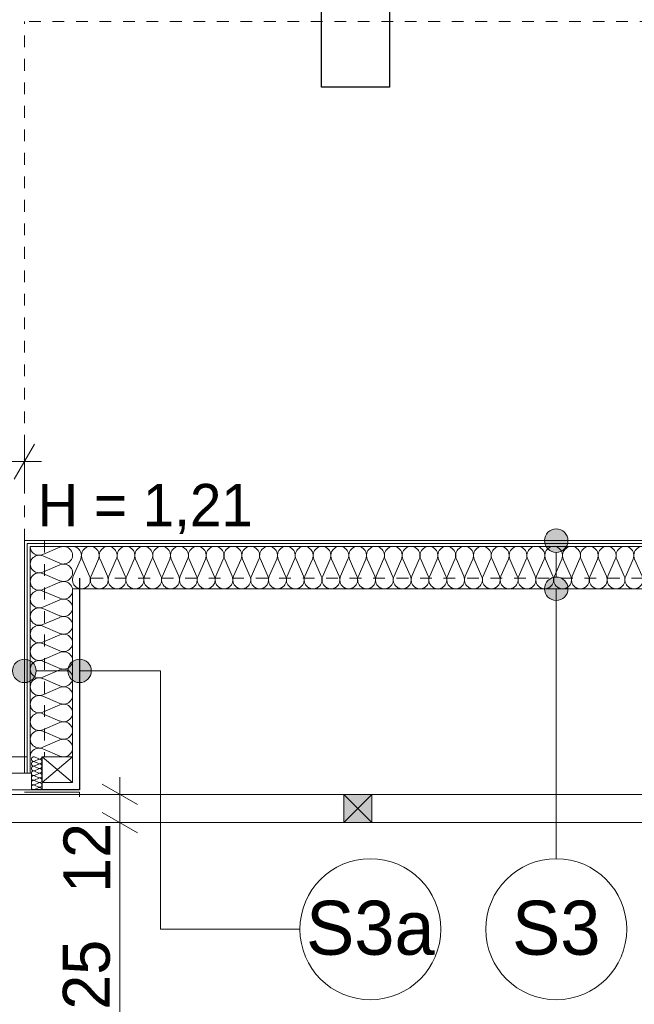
# Model space of a CAD drawing. Extents: x -145259 to -66341, y -2316 to 227384.
# Tile 111 of 141: x -101314 to -98697, y 168060 to 172251. Entities that reach past the tile are written whole.
import ezdxf

# ---------------------------------------------------------------- set-up
doc = ezdxf.new("R2010")
doc.units = 0
doc.header["$MEASUREMENT"] = 0
doc.linetypes.add('Hidden Line', pattern=[100, 50, -50])
for name, color, linetype in [('Arch ocieplenie', 7, 'Continuous'), ('Arch opisy', 7, 'Continuous'), ('Arch wymiary', 7, 'Continuous'), ('Arch ściany działowe', 7, 'Continuous')]:
    doc.layers.add(name, color=color, linetype=linetype)
for name, color, linetype, lineweight, true_color in [('Arch ocieplenie_Nr_Pióra__24', 7, 'Continuous', 13, 0x029e21), ('Arch okna_Nr_Pióra__82', 7, 'Continuous', 20, 0xaaaaaa), ('INWENT.ŚCIANY_Nr_Pióra__2', 7, 'Continuous', 13, 0x7f7f7f), ('Inwentaryzacja Konst._Nr_Pióra__3', 7, 'Continuous', 20, 0xff6600)]:
    doc.layers.add(name, color=color, linetype=linetype, lineweight=lineweight, true_color=true_color)
for name, color, linetype, lineweight in [('Arch opisy_Nr_Pióra__1', 7, 'Continuous', 25), ('Arch opisy_Nr_Pióra__21', 7, 'Continuous', 13), ('Arch wymiary_Nr_Pióra__21', 7, 'Continuous', 13), ('Arch wymiary_Nr_Pióra__5', 7, 'Continuous', 13), ('Arch ściany działowe_Nr_Pióra__5', 7, 'Continuous', 13), ('INWENT DACH_Nr_Pióra__21', 7, 'Continuous', 13), ('INWENT OPISY_Nr_Pióra__21', 7, 'Continuous', 13), ('INWENT. OKNA_Nr_Pióra__21', 7, 'Continuous', 13), ('INWENT.ŚCIANY_Nr_Pióra__1', 7, 'Continuous', 25), ('INWENT.ŚCIANY_Nr_Pióra__20', 1, 'Continuous', 20)]:
    doc.layers.add(name, color=color, linetype=linetype, lineweight=lineweight)
doc.styles.add('GENERATED_STYLE_1', font='txt')
doc.styles.add('GENERATED_STYLE_2', font='txt')
doc.styles.add('GENERATED_STYLE_6', font='txt')
doc.styles.add('GENERATED_STYLE_7', font='txt')
doc.dimstyles.new('GENERATED_STYLE__2', dxfattribs={"dimtxt": 179.999995, "dimasz": 114, "dimexe": 0.18, "dimexo": 0, "dimgap": 0.09, "dimtad": 1, "dimtih": 1, "dimtoh": 1, "dimdec": 0, "dimlfac": 0.1, "dimzin": 0, "dimdsep": 46, "dimtxsty": 'GENERATED_STYLE_1', "dimblk": 'ARROWHEAD_2', "dimblk1": 'ARROWHEAD_2', "dimblk2": 'ARROWHEAD_2', "dimcen": 0.09, "dimclrd": 7, "dimclre": 7, "dimclrt": 7, "dimazin": 0, "dimtfac": 1, "dimtdec": 4, "dimtmove": 0, "dimatfit": 3, "dimfxl": 0, "dimtolj": 1, "dimtzin": 0, "dimarcsym": 0})
doc.dimstyles.new('GENERATED_STYLE__5', dxfattribs={"dimtxt": 200, "dimasz": 114, "dimexe": 0.18, "dimexo": 0, "dimgap": 0.09, "dimtad": 1, "dimdec": 0, "dimlfac": 0.1, "dimzin": 0, "dimdsep": 46, "dimtxsty": 'GENERATED_STYLE_2', "dimblk": 'ARROWHEAD_2', "dimblk1": 'ARROWHEAD_2', "dimblk2": 'ARROWHEAD_2', "dimcen": 0.09, "dimclrd": 7, "dimclre": 7, "dimclrt": 7, "dimazin": 0, "dimtfac": 1, "dimtdec": 4, "dimtmove": 0, "dimatfit": 3, "dimfxl": 0, "dimtolj": 1, "dimtzin": 0, "dimarcsym": 0})

# ---------------------------------------------------------------- blocks, each defined once
blk = doc.blocks.new('Ściana_702', base_point=(-101293.7, 170033.6))
at = {"layer": 'Arch ściany działowe_Nr_Pióra__5', "linetype": 'Continuous'}
for p, q in [((-101293.7, 170033.6), (-101293.7, 169043.6)), ((-101281.2, 169043.6), (-101281.2, 170021.1)), ((-101293.7, 169043.6), (-101281.2, 169043.6))]:
    blk.add_line(p, q, dxfattribs=at)
blk = doc.blocks.new('Ściana_703', base_point=(-101281.2, 170021.1))
at = {"layer": 'Arch ściany działowe_Nr_Pióra__5', "linetype": 'Continuous'}
for p, q in [((-101281.2, 170021.1), (-101281.2, 169043.6)), ((-101268.7, 169043.6), (-101268.7, 170008.6)), ((-101281.2, 169043.6), (-101268.7, 169043.6))]:
    blk.add_line(p, q, dxfattribs=at)
blk = doc.blocks.new('Ściana_768', base_point=(-98223.7, 170033.6))
at = {"layer": 'Arch ściany działowe_Nr_Pióra__5', "linetype": 'Continuous'}
for p, q in [((-98223.7, 170033.6), (-101293.7, 170033.6)), ((-101281.2, 170021.1), (-98236.2, 170021.1))]:
    blk.add_line(p, q, dxfattribs=at)
blk = doc.blocks.new('Ściana_769', base_point=(-98236.2, 170021.1))
at = {"layer": 'Arch ściany działowe_Nr_Pióra__5', "linetype": 'Continuous'}
for p, q in [((-98236.2, 170021.1), (-101281.2, 170021.1)), ((-101268.7, 170008.6), (-98248.7, 170008.6))]:
    blk.add_line(p, q, dxfattribs=at)
blk = doc.blocks.new('Izolacja cieplna 14_136', base_point=(-101268.7, 169113.6))
at = {"layer": 'Arch ocieplenie_Nr_Pióra__24', "linetype": 'Continuous'}
for p, q in [((-101215.1, 169974.4), (-101142.4, 170005.5)), ((-101142.4, 169937.2), (-101215.1, 169968.2)), ((-101215.1, 169899.9), (-101142.4, 169930.9)), ((-101142.4, 169862.6), (-101215.1, 169893.6)), ((-101215.1, 169825.3), (-101142.4, 169856.3)), ((-101142.4, 169788), (-101215.1, 169819)), ((-101215.1, 169750.7), (-101142.4, 169781.7)), ((-101142.4, 169713.4), (-101215.1, 169744.4)), ((-101215.1, 169676.1), (-101142.4, 169707.1)), ((-101142.4, 169638.8), (-101215.1, 169669.8)), ((-101215.1, 169601.5), (-101142.4, 169632.6)), ((-101142.4, 169564.2), (-101215.1, 169595.3)), ((-101215.1, 169526.9), (-101142.4, 169558)), ((-101142.4, 169489.7), (-101215.1, 169520.7)), ((-101215.1, 169452.4), (-101142.4, 169483.4)), ((-101142.4, 169415.1), (-101215.1, 169446.1)), ((-101215.1, 169377.8), (-101142.4, 169408.8)), ((-101142.4, 169340.5), (-101215.1, 169371.5)), ((-101215.1, 169303.2), (-101142.4, 169334.2)), ((-101142.4, 169265.9), (-101215.1, 169296.9)), ((-101215.1, 169228.6), (-101142.4, 169259.6)), ((-101142.4, 169191.3), (-101215.1, 169222.3)), ((-101215.1, 169154), (-101142.4, 169185.1)), ((-101142.4, 169116.7), (-101215.1, 169147.8))]:
    blk.add_line(p, q, dxfattribs=at)
for centre, start_param, end_param in [((-101127, 169971.3), 1.158003, 5.125183), ((-101230.5, 169934), 4.299595, 8.266774), ((-101230.5, 170008.6), 0, 1.983589), ((-101127, 169896.7), 1.158003, 5.125183), ((-101230.5, 169859.4), 4.299595, 8.266774), ((-101127, 169822.1), 1.158003, 5.125183), ((-101230.5, 169784.9), 4.299595, 8.266774), ((-101127, 169747.6), 1.158003, 5.125183), ((-101230.5, 169710.3), 4.299595, 8.266774), ((-101230.5, 169635.7), 4.299595, 8.266774), ((-101127, 169673), 1.158003, 5.125183), ((-101127, 169598.4), 1.158003, 5.125183), ((-101230.5, 169561.1), 4.299595, 8.266774), ((-101127, 169523.8), 1.158003, 5.125183), ((-101230.5, 169486.5), 4.299595, 8.266774), ((-101127, 169449.2), 1.158003, 5.125183), ((-101230.5, 169411.9), 4.299595, 8.266774), ((-101127, 169374.6), 1.158003, 5.125183), ((-101230.5, 169337.4), 4.299595, 8.266774), ((-101127, 169300.1), 1.158003, 5.125183), ((-101230.5, 169262.8), 4.299595, 8.266774), ((-101127, 169225.5), 1.158003, 5.125183), ((-101230.5, 169188.2), 4.299595, 8.266774), ((-101127, 169150.9), 1.158003, 5.125183), ((-101230.5, 169113.6), 4.299596, 6.283185)]:
    blk.add_ellipse(centre, major_axis=(-38.3, 0), ratio=0.974129, start_param=start_param, end_param=end_param, dxfattribs=at)
blk = doc.blocks.new('Izolacja cieplna 14_137', base_point=(-101218.7, 168973.6))
at = {"layer": 'Arch ocieplenie_Nr_Pióra__24', "linetype": 'Continuous'}
for p, q in [((-101232.1, 169104.4), (-101250.3, 169112.8)), ((-101250.3, 169094.4), (-101232.1, 169102.8)), ((-101232.1, 169084.4), (-101250.3, 169092.8)), ((-101250.3, 169074.4), (-101232.1, 169082.8)), ((-101232.1, 169064.4), (-101250.3, 169072.8)), ((-101250.3, 169054.4), (-101232.1, 169062.8)), ((-101232.1, 169044.4), (-101250.3, 169052.8)), ((-101250.3, 169034.4), (-101232.1, 169042.8)), ((-101232.1, 169024.4), (-101250.3, 169032.8)), ((-101250.3, 169014.4), (-101232.1, 169022.8)), ((-101232.1, 169004.4), (-101250.3, 169012.8)), ((-101250.3, 168994.4), (-101232.1, 169002.8)), ((-101232.1, 168984.4), (-101250.3, 168992.8)), ((-101250.3, 168974.4), (-101232.1, 168982.8))]:
    blk.add_line(p, q, dxfattribs=at)
for centre, start_param, end_param in [((-101254.2, 169103.6), 5.870392, 9.837571), ((-101254.2, 169083.6), 5.870392, 9.837571), ((-101228.3, 169113.6), 2.7288, 4.712389), ((-101228.3, 169093.6), 2.7288, 6.695979), ((-101254.2, 169063.6), 5.870392, 9.837571), ((-101254.2, 169043.6), 5.870392, 9.837571), ((-101228.3, 169073.6), 2.7288, 6.695979), ((-101228.3, 169053.6), 2.7288, 6.695979), ((-101254.2, 169023.6), 5.870392, 9.837571), ((-101254.2, 169003.6), 5.870392, 9.837571), ((-101228.3, 169033.6), 2.7288, 6.695979), ((-101228.3, 169013.6), 2.7288, 6.695979), ((-101228.3, 168993.6), 2.7288, 6.695979), ((-101254.2, 168983.6), 5.870392, 9.837571), ((-101228.3, 168973.6), 4.712389, 6.695979)]:
    blk.add_ellipse(centre, major_axis=(0, 10), ratio=0.957061, start_param=start_param, end_param=end_param, dxfattribs=at)
blk = doc.blocks.new('Izolacja cieplna 14_175', base_point=(-101088.7, 170008.6))
at = {"layer": 'Arch ocieplenie_Nr_Pióra__24', "linetype": 'Continuous'}
for p, q in [((-101085.6, 169882.2), (-101054, 169955)), ((-101047.6, 169955), (-101016, 169882.2)), ((-101009.7, 169882.2), (-100978.1, 169955)), ((-100971.7, 169955), (-100940.2, 169882.2)), ((-100933.8, 169882.2), (-100902.2, 169955)), ((-100895.8, 169955), (-100864.3, 169882.2)), ((-100857.9, 169882.2), (-100826.3, 169955)), ((-100820, 169955), (-100788.4, 169882.2)), ((-100782, 169882.2), (-100750.5, 169955)), ((-100744.1, 169955), (-100712.5, 169882.2)), ((-100706.1, 169882.2), (-100674.6, 169955)), ((-100668.2, 169955), (-100636.6, 169882.2)), ((-100630.3, 169882.2), (-100598.7, 169955)), ((-100592.3, 169955), (-100560.8, 169882.2)), ((-100554.4, 169882.2), (-100522.8, 169955)), ((-100516.4, 169955), (-100484.9, 169882.2)), ((-100478.5, 169882.2), (-100446.9, 169955)), ((-100440.6, 169955), (-100409, 169882.2)), ((-100402.6, 169882.2), (-100371, 169955)), ((-100364.7, 169955), (-100333.1, 169882.2)), ((-100326.7, 169882.2), (-100295.2, 169955)), ((-100288.8, 169955), (-100257.2, 169882.2)), ((-100250.8, 169882.2), (-100219.3, 169955)), ((-100212.9, 169955), (-100181.3, 169882.2)), ((-100175, 169882.2), (-100143.4, 169955)), ((-100137, 169955), (-100105.5, 169882.2)), ((-100099.1, 169882.2), (-100067.5, 169955)), ((-100061.1, 169955), (-100029.6, 169882.2)), ((-100023.2, 169882.2), (-99991.6, 169955)), ((-99985.3, 169955), (-99953.7, 169882.2)), ((-99947.3, 169882.2), (-99915.8, 169955)), ((-99909.4, 169955), (-99877.8, 169882.2)), ((-99871.4, 169882.2), (-99839.9, 169955)), ((-99833.5, 169955), (-99801.9, 169882.2)), ((-99795.6, 169882.2), (-99764, 169955)), ((-99757.6, 169955), (-99726, 169882.2)), ((-99719.7, 169882.2), (-99688.1, 169955)), ((-99681.7, 169955), (-99650.2, 169882.2)), ((-99643.8, 169882.2), (-99612.2, 169955)), ((-99605.8, 169955), (-99574.3, 169882.2)), ((-99567.9, 169882.2), (-99536.3, 169955)), ((-99530, 169955), (-99498.4, 169882.2)), ((-99492, 169882.2), (-99460.5, 169955)), ((-99454.1, 169955), (-99422.5, 169882.2)), ((-99416.1, 169882.2), (-99384.6, 169955)), ((-99378.2, 169955), (-99346.6, 169882.2)), ((-99340.3, 169882.2), (-99308.7, 169955)), ((-99302.3, 169955), (-99270.8, 169882.2)), ((-99264.4, 169882.2), (-99232.8, 169955)), ((-99226.4, 169955), (-99194.9, 169882.2)), ((-99188.5, 169882.2), (-99156.9, 169955)), ((-99150.6, 169955), (-99119, 169882.2)), ((-99112.6, 169882.2), (-99081, 169955)), ((-99074.7, 169955), (-99043.1, 169882.2)), ((-99036.7, 169882.2), (-99005.2, 169955)), ((-98998.8, 169955), (-98967.2, 169882.2)), ((-98960.8, 169882.2), (-98929.3, 169955)), ((-98922.9, 169955), (-98891.3, 169882.2)), ((-98885, 169882.2), (-98853.4, 169955)), ((-98847, 169955), (-98815.5, 169882.2)), ((-98809.1, 169882.2), (-98777.5, 169955)), ((-98771.1, 169955), (-98739.6, 169882.2)), ((-98733.2, 169882.2), (-98701.6, 169955)), ((-98695.3, 169955), (-98663.7, 169882.2)), ((-98657.3, 169882.2), (-98625.8, 169955)), ((-98619.4, 169955), (-98587.8, 169882.2)), ((-98581.4, 169882.2), (-98549.9, 169955)), ((-98543.5, 169955), (-98511.9, 169882.2)), ((-98505.6, 169882.2), (-98474, 169955)), ((-98467.6, 169955), (-98436, 169882.2))]:
    blk.add_line(p, q, dxfattribs=at)
for centre, start_param, end_param in [((-101012.9, 169970.3), 4.299595, 8.266774), ((-100937, 169970.3), 4.299595, 8.266774), ((-100861.1, 169970.3), 4.299595, 8.266774), ((-100785.2, 169970.3), 4.299595, 8.266774), ((-100709.3, 169970.3), 4.299595, 8.266774), ((-100633.4, 169970.3), 4.299595, 8.266774), ((-100557.6, 169970.3), 4.299595, 8.266774), ((-100481.7, 169970.3), 4.299595, 8.266774), ((-100405.8, 169970.3), 4.299595, 8.266774), ((-100329.9, 169970.3), 4.299595, 8.266774), ((-100254, 169970.3), 4.299595, 8.266774), ((-100178.2, 169970.3), 4.299595, 8.266774), ((-100102.3, 169970.3), 4.299595, 8.266774), ((-100026.4, 169970.3), 4.299595, 8.266774), ((-99950.5, 169970.3), 4.299595, 8.266774), ((-99874.6, 169970.3), 4.299595, 8.266774), ((-99798.7, 169970.3), 4.299595, 8.266774), ((-99722.9, 169970.3), 4.299595, 8.266774), ((-99647, 169970.3), 4.299595, 8.266774), ((-99571.1, 169970.3), 4.299595, 8.266774), ((-99495.2, 169970.3), 4.299595, 8.266774), ((-99419.3, 169970.3), 4.299595, 8.266774), ((-99343.4, 169970.3), 4.299595, 8.266774), ((-99267.6, 169970.3), 4.299595, 8.266774), ((-99191.7, 169970.3), 4.299595, 8.266774), ((-99115.8, 169970.3), 4.299595, 8.266774), ((-99039.9, 169970.3), 4.299595, 8.266774), ((-98964, 169970.3), 4.299595, 8.266774), ((-98888.2, 169970.3), 4.299595, 8.266774), ((-98812.3, 169970.3), 4.299595, 8.266774), ((-98736.4, 169970.3), 4.299595, 8.266774), ((-98660.5, 169970.3), 4.299595, 8.266774), ((-98584.6, 169970.3), 4.299595, 8.266774), ((-98508.7, 169970.3), 4.299595, 8.266774), ((-101088.7, 169970.3), 4.299596, 6.283185), ((-98432.9, 169970.3), 0, 1.983589), ((-101050.8, 169866.9), 1.158003, 5.125183), ((-100974.9, 169866.9), 1.158003, 5.125183), ((-100899, 169866.9), 1.158003, 5.125183), ((-100823.2, 169866.9), 1.158003, 5.125183), ((-100747.3, 169866.9), 1.158003, 5.125183), ((-100671.4, 169866.9), 1.158003, 5.125183), ((-100595.5, 169866.9), 1.158003, 5.125183), ((-100519.6, 169866.9), 1.158003, 5.125183), ((-100443.7, 169866.9), 1.158003, 5.125183), ((-100367.9, 169866.9), 1.158003, 5.125183), ((-100292, 169866.9), 1.158003, 5.125183), ((-100216.1, 169866.9), 1.158003, 5.125183), ((-100140.2, 169866.9), 1.158003, 5.125183), ((-100064.3, 169866.9), 1.158003, 5.125183), ((-99988.4, 169866.9), 1.158003, 5.125183), ((-99912.6, 169866.9), 1.158003, 5.125183), ((-99836.7, 169866.9), 1.158003, 5.125183), ((-99760.8, 169866.9), 1.158003, 5.125183), ((-99684.9, 169866.9), 1.158003, 5.125183), ((-99609, 169866.9), 1.158003, 5.125183), ((-99533.2, 169866.9), 1.158003, 5.125183), ((-99457.3, 169866.9), 1.158003, 5.125183), ((-99381.4, 169866.9), 1.158003, 5.125183), ((-99305.5, 169866.9), 1.158003, 5.125183), ((-99229.6, 169866.9), 1.158003, 5.125183), ((-99153.7, 169866.9), 1.158003, 5.125183), ((-99077.9, 169866.9), 1.158003, 5.125183), ((-99002, 169866.9), 1.158003, 5.125183), ((-98926.1, 169866.9), 1.158003, 5.125183), ((-98850.2, 169866.9), 1.158003, 5.125183), ((-98774.3, 169866.9), 1.158003, 5.125183), ((-98698.4, 169866.9), 1.158003, 5.125183), ((-98622.6, 169866.9), 1.158003, 5.125183), ((-98546.7, 169866.9), 1.158003, 5.125183), ((-98470.8, 169866.9), 1.158003, 5.125183)]:
    blk.add_ellipse(centre, major_axis=(0, 38.3), ratio=0.991094, start_param=start_param, end_param=end_param, dxfattribs=at)
blk = doc.blocks.new('Linia_135', base_point=(-99028.9, 170033.6))
at = {"layer": 'Arch opisy_Nr_Pióra__21', "linetype": 'Continuous'}
for points in [[(-98978.9, 170033.6), (-98982.7, 170052.7), (-98993.5, 170069), (-99009.7, 170079.8), (-99028.9, 170083.6), (-99048, 170079.8), (-99064.2, 170069), (-99075, 170052.7), (-99078.9, 170033.6), (-99075, 170014.5), (-99064.2, 169998.2), (-99048, 169987.4), (-99028.9, 169983.6), (-99009.7, 169987.4), (-98993.5, 169998.2), (-98982.7, 170014.5)], [(-98978.9, 169828.6), (-98982.7, 169847.7), (-98993.5, 169864), (-99009.7, 169874.8), (-99028.9, 169878.6), (-99048, 169874.8), (-99064.2, 169864), (-99075, 169847.7), (-99078.9, 169828.6), (-99075, 169809.5), (-99064.2, 169793.2), (-99048, 169782.4), (-99028.9, 169778.6), (-99009.7, 169782.4), (-98993.5, 169793.2), (-98982.7, 169809.5)]]:
    blk.add_hatch(color=256, dxfattribs=at).paths.add_polyline_path(points, flags=0)
blk.add_line((-99028.9, 169983.6), (-99028.9, 169878.6), dxfattribs=at)
for centre in [(-99028.9, 170033.6), (-99028.9, 169828.6)]:
    blk.add_circle(centre, 50, dxfattribs=at)
blk = doc.blocks.new('Linia_136', base_point=(-99028.9, 169828.6))
at = {"layer": 'Arch opisy_Nr_Pióra__21', "linetype": 'Continuous'}
blk.add_line((-99028.9, 169828.6), (-99028.9, 168679.6), dxfattribs=at)
blk.add_circle((-99028.9, 168379.6), 300, dxfattribs=at)
blk = doc.blocks.new('Linia_155', base_point=(-101293.7, 169479.2))
at = {"layer": 'Arch opisy_Nr_Pióra__21', "linetype": 'Continuous'}
for points in [[(-101243.7, 169479.2), (-101247.5, 169498.3), (-101258.4, 169514.5), (-101274.6, 169525.4), (-101293.7, 169529.2), (-101312.9, 169525.4), (-101329.1, 169514.5), (-101339.9, 169498.3), (-101343.7, 169479.2), (-101339.9, 169460), (-101329.1, 169443.8), (-101312.9, 169433), (-101293.7, 169429.2), (-101274.6, 169433), (-101258.4, 169443.8), (-101247.5, 169460)], [(-101008.7, 169479.2), (-101012.5, 169498.3), (-101023.4, 169514.5), (-101039.6, 169525.4), (-101058.7, 169529.2), (-101077.9, 169525.4), (-101094.1, 169514.5), (-101104.9, 169498.3), (-101108.7, 169479.2), (-101104.9, 169460), (-101094.1, 169443.8), (-101077.9, 169433), (-101058.7, 169429.2), (-101039.6, 169433), (-101023.4, 169443.8), (-101012.5, 169460)]]:
    blk.add_hatch(color=256, dxfattribs=at).paths.add_polyline_path(points, flags=0)
blk.add_line((-101243.7, 169479.2), (-101108.7, 169479.2), dxfattribs=at)
for centre in [(-101293.7, 169479.2), (-101058.7, 169479.2)]:
    blk.add_circle(centre, 50, dxfattribs=at)
blk = doc.blocks.new('Linia_156', base_point=(-100713.4, 168379.6))
at = {"layer": 'Arch opisy_Nr_Pióra__21', "linetype": 'Continuous'}
blk.add_line((-100713.4, 168379.6), (-100120.5, 168379.6), dxfattribs=at)
blk.add_circle((-99820.5, 168379.6), 300, dxfattribs=at)
blk = doc.blocks.new('*D1574')
at = {"layer": 'Arch wymiary_Nr_Pióra__5', "linetype": 'Continuous'}
for p, q in [((-102333.7, 170257.2), (-102333.7, 170482.2)), ((-101293.7, 170257.2), (-101293.7, 170482.2)), ((-102290.4, 170444.7), (-102377, 170294.7)), ((-101337, 170294.7), (-101250.4, 170444.7)), ((-102407.1, 170369.7), (-102333.7, 170369.7)), ((-102333.7, 170369.7), (-101293.7, 170369.7)), ((-101293.7, 170369.7), (-101220.4, 170369.7))]:
    blk.add_line(p, q, dxfattribs=at)
at = {"layer": 'Arch wymiary_Nr_Pióra__21', "insert": (-101986.5, 170405.7), "char_height": 180, "attachment_point": 7, "style": 'GENERATED_STYLE_1'}
blk.add_mtext('{104}', dxfattribs=at)
blk = doc.blocks.new('ARROWHEAD_2')
at = {"color": 0, "linetype": 'Continuous', "lineweight": 0}
for p, q in [((-0.378, -0.655), (0.378, 0.655)), ((0, 0), (-1, 0))]:
    blk.add_line(p, q, dxfattribs=at)
blk = doc.blocks.new('*D1623')
at = {"layer": 'Arch wymiary_Nr_Pióra__5', "linetype": 'Continuous'}
for p, q in [((-100962.2, 168876.9), (-100812.2, 168790.3)), ((-100774.7, 168833.6), (-100999.7, 168833.6)), ((-100887.2, 167583.6), (-100887.2, 168833.6)), ((-100962.2, 167626.9), (-100812.2, 167540.3)), ((-100774.7, 167583.6), (-100999.7, 167583.6)), ((-100887.2, 167510.3), (-100887.2, 167583.6))]:
    blk.add_line(p, q, dxfattribs=at)
at = {"layer": 'Arch wymiary_Nr_Pióra__5', "char_height": 200, "attachment_point": 7, "rotation": 90, "style": 'GENERATED_STYLE_2'}
for s, insert in [('{12}', (-100927.2, 168534.3)), ('{125}', (-100927.2, 167888.6))]:
    blk.add_mtext(s, dxfattribs=dict(at, insert=insert))
blk = doc.blocks.new('*D1624')
at = {"layer": 'Arch wymiary_Nr_Pióra__5', "linetype": 'Continuous'}
for p, q in [((-100887.2, 168953.6), (-100887.2, 169027)), ((-100812.2, 168910.3), (-100962.2, 168996.9)), ((-100774.7, 168953.6), (-100999.7, 168953.6)), ((-100887.2, 168833.6), (-100887.2, 168953.6)), ((-100962.2, 168876.9), (-100812.2, 168790.3)), ((-100774.7, 168833.6), (-100999.7, 168833.6))]:
    blk.add_line(p, q, dxfattribs=at)
at = {"layer": 'Arch wymiary_Nr_Pióra__5', "char_height": 200, "attachment_point": 7, "rotation": 90, "style": 'GENERATED_STYLE_2'}
for s, insert in [('{12}', (-100927.2, 168534.3)), ('{125}', (-100927.2, 167888.6))]:
    blk.add_mtext(s, dxfattribs=dict(at, insert=insert))

msp = doc.modelspace()

# ---------------------------------------------------------------- hatches: boundary and pattern name
at = {"layer": 'Arch okna_Nr_Pióra__82', "linetype": 'Continuous'}
msp.add_hatch(color=256, dxfattribs=at).paths.add_polyline_path([(-99933.7, 168953.6), (-99813.7, 168953.6), (-99813.7, 168833.6), (-99933.7, 168833.6)], flags=0)

# ---------------------------------------------------------------- linework, layer by layer
at = {"layer": 'Arch ocieplenie_Nr_Pióra__24', "linetype": 'Continuous'}
for p, q in [((-101088.7, 169113.6), (-101088.7, 169828.6)), ((-101088.7, 169828.6), (-98428.7, 169828.6)), ((-101218.7, 168973.6), (-101218.7, 169003.6))]:
    msp.add_line(p, q, dxfattribs=at)
at = {"layer": 'Arch opisy_Nr_Pióra__21', "linetype": 'Continuous'}
for p, q in [((-101058.7, 169479.2), (-100713.4, 169479.2)), ((-100713.4, 169479.2), (-100713.4, 168379.6))]:
    msp.add_line(p, q, dxfattribs=at)
at = {"layer": 'INWENT DACH_Nr_Pióra__21', "linetype": 'Hidden Line'}
for p in [(-101293.7, 170033.6), (-98223.7, 172243.6)]:
    msp.add_line(p, (-101293.7, 172243.6), dxfattribs=at)
at = {"layer": 'INWENT. OKNA_Nr_Pióra__21', "linetype": 'Continuous'}
for p, q in [((-101283.7, 169113.6), (-102343.7, 169113.6)), ((-101088.7, 169003.6), (-101218.7, 169113.6)), ((-101088.7, 169113.6), (-101218.7, 169003.6)), ((-101218.7, 169113.6), (-101088.7, 169113.6)), ((-101218.7, 169003.6), (-101218.7, 169113.6)), ((-101088.7, 169113.6), (-101088.7, 169003.6)), ((-102363.7, 169043.6), (-101263.7, 169043.6)), ((-101263.7, 168973.6), (-101263.7, 169043.6)), ((-101263.7, 168973.6), (-102363.7, 168973.6)), ((-101088.7, 169003.6), (-101218.7, 169003.6))]:
    msp.add_line(p, q, dxfattribs=at)
at = {"layer": 'INWENT.ŚCIANY_Nr_Pióra__1', "linetype": 'Continuous'}
for p, q in [((-99738.7, 174573.6), (-99738.7, 171963.6)), ((-100028.7, 171963.6), (-100028.7, 173453.6)), ((-99738.7, 171963.6), (-100028.7, 171963.6)), ((-101058.7, 169873.6), (-101058.7, 168973.6)), ((-101058.7, 168973.6), (-101263.7, 168973.6))]:
    msp.add_line(p, q, dxfattribs=at)
at = {"layer": 'INWENT.ŚCIANY_Nr_Pióra__2', "linetype": 'Hidden Line'}
for p, q in [((-101208.7, 170033.6), (-101208.7, 169113.6)), ((-98458.7, 169873.6), (-101058.7, 169873.6))]:
    msp.add_line(p, q, dxfattribs=at)
at = {"layer": 'INWENT.ŚCIANY_Nr_Pióra__20', "linetype": 'Continuous'}
for p, q in [((-101293.7, 168963.6), (-101058.7, 168963.6)), ((-101058.7, 168963.6), (-101058.7, 168943.6))]:
    msp.add_line(p, q, dxfattribs=at)
at = {"layer": 'Inwentaryzacja Konst._Nr_Pióra__3', "linetype": 'Continuous'}
for p, q in [((-117978.7, 168953.6), (-96608.7, 168953.6)), ((-99933.7, 168953.6), (-99933.7, 168833.6)), ((-99813.7, 168953.6), (-99933.7, 168953.6)), ((-99933.7, 168953.6), (-99813.7, 168833.6)), ((-99813.7, 168953.6), (-99933.7, 168833.6)), ((-99813.7, 168833.6), (-99813.7, 168953.6)), ((-117978.7, 168833.6), (-96608.7, 168833.6)), ((-99933.7, 168833.6), (-99813.7, 168833.6))]:
    msp.add_line(p, q, dxfattribs=at)

# ---------------------------------------------------------------- block references
at = {"layer": 'Arch ocieplenie', "color": 104, "linetype": 'Continuous', "lineweight": 20, "true_color": 0x029e21}
for name, p in [('Izolacja cieplna 14_136', (-101268.7, 169113.6)), ('Izolacja cieplna 14_175', (-101088.7, 170008.6)), ('Izolacja cieplna 14_137', (-101218.7, 168973.6))]:
    msp.add_blockref(name, p, dxfattribs=at)
at = {"layer": 'Arch opisy', "linetype": 'Continuous'}
for name, p in [('Linia_135', (-99028.9, 170033.6)), ('Linia_136', (-99028.9, 169828.6)), ('Linia_155', (-101293.7, 169479.2)), ('Linia_156', (-100713.4, 168379.6))]:
    msp.add_blockref(name, p, dxfattribs=at)
at = {"layer": 'Arch ściany działowe'}
for name, p in [('Ściana_702', (-101293.7, 170033.6)), ('Ściana_768', (-98223.7, 170033.6)), ('Ściana_703', (-101281.2, 170021.1)), ('Ściana_769', (-98236.2, 170021.1))]:
    msp.add_blockref(name, p, dxfattribs=at)

# ---------------------------------------------------------------- texts
at = {"layer": 'Arch opisy_Nr_Pióra__1', "linetype": 'Continuous', "char_height": 230, "attachment_point": 2, "style": 'GENERATED_STYLE_6'}
for s, insert in [('{S3a}', (-99820.5, 168501)), ('{S3}', (-99028.9, 168501))]:
    msp.add_mtext(s, dxfattribs=dict(at, insert=insert))
at = {"layer": 'INWENT OPISY_Nr_Pióra__21', "linetype": 'Continuous', "insert": (-100779.4, 170274.8), "char_height": 180, "attachment_point": 2, "style": 'GENERATED_STYLE_7'}
msp.add_mtext('{H = 1,21}', dxfattribs=at)

# ---------------------------------------------------------------- dimensions: what is measured, and where the dimension line sits
at = {"layer": 'Arch wymiary', "linetype": 'Continuous'}
dim = msp.add_linear_dim(base=(-102333.7, 170369.7), p1=(-102333.7, 170659.5), p2=(-101293.7, 170659.5), dimstyle='GENERATED_STYLE__2', dxfattribs=at)
dim.commit()
dim.dimension.update_dxf_attribs({"geometry": '*D1574', "text_midpoint": (-101781.6, 170495.7)})
for p1, p2, picture, middle in [((-101175.1, 168833.6), (-100820, 168953.6), '*D1624', (-101027.2, 168686)), ((-101213.5, 167583.6), (-101175.1, 168833.6), '*D1623', (-101027.2, 168116.3))]:
    dim = msp.add_linear_dim(base=(-100887.2, 167583.6), p1=p1, p2=p2, angle=90, dimstyle='GENERATED_STYLE__5', dxfattribs=at)
    dim.commit()
    dim.dimension.update_dxf_attribs({"geometry": picture, "text_midpoint": middle})

doc.saveas('drawing.dxf')
